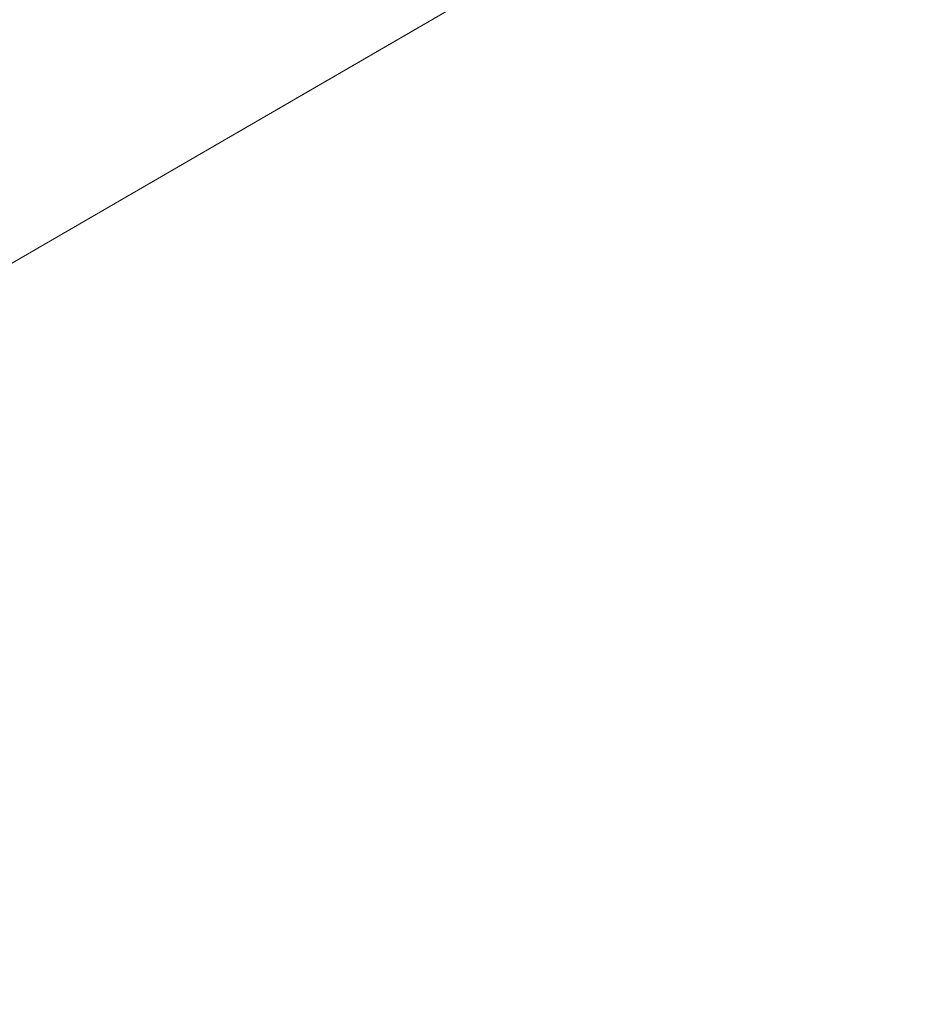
# Model space of a CAD drawing. Header units: millimetres. Extents: x -430348 to -225823, y -86243 to 5084.
# Tile 142 of 256: x -400500 to -399233, y -62181 to -60803. Entities that reach past the tile are written whole.
import ezdxf

# ---------------------------------------------------------------- set-up
doc = ezdxf.new("R2010")
doc.units = ezdxf.units.MM
doc.layers.add('A-ROOF', color=132, linetype='Continuous', lineweight=9)

msp = doc.modelspace()

# ---------------------------------------------------------------- meshes
at = {"layer": 'A-ROOF'}
mesh = msp.add_polyface(dxfattribs=at)
corners = [(-404678.7, -63558.8, 64150.9), (-401332.4, -59842.4, 66627), (-399187.3, -59729.9, 66627), (-399154.4, -60357.5, 66186.9), (-398275.6, -60311.4, 66186.9), (-398308.5, -59683.9, 66627), (-386809.9, -59081.3, 66627), (-386778.9, -59673.4, 66211.8), (-385881.4, -59626.4, 66211.8), (-385912.4, -59034.2, 66627), (-383738.9, -58920.3, 66627), (-380022.5, -62266.6, 64150.9)]
mesh.append_faces([[corners[k] for k in face] for face in [(3, 0, 1, 2)]], dxfattribs={"vtx0": -1})
mesh.append_faces([[corners[k] for k in face] for face in [(8, 11, 7)]], dxfattribs={"vtx0": -1, "vtx1": -1})
mesh.append_faces([[corners[k] for k in face] for face in [(0, 3, 4, 11)]], dxfattribs={"vtx0": -1, "vtx2": -1})
mesh.append_faces([[corners[k] for k in face] for face in [(10, 11, 8, 9)]], dxfattribs={"vtx1": -1})
mesh.append_faces([[corners[k] for k in face] for face in [(4, 5, 7, 11)]], dxfattribs={"vtx1": -1, "vtx2": -1, "vtx3": -1})
mesh.append_faces([[corners[k] for k in face] for face in [(5, 6, 7)]], dxfattribs={"vtx2": -1})
mesh = msp.add_polyface(dxfattribs=at)
corners = [(-401332.4, -59842.4, 66749), (-404678.7, -63558.8, 64273), (-380022.5, -62266.6, 64273), (-383738.9, -58920.3, 66749), (-385912.4, -59034.2, 66749), (-385881.4, -59626.4, 66333.9), (-386778.9, -59673.4, 66333.9), (-386809.9, -59081.3, 66749), (-398308.5, -59683.9, 66749), (-398275.6, -60311.4, 66309), (-399154.4, -60357.5, 66309), (-399187.3, -59729.9, 66749)]
mesh.append_faces([[corners[k] for k in face] for face in [(5, 2, 3, 4)]], dxfattribs={"vtx0": -1})
mesh.append_faces([[corners[k] for k in face] for face in [(2, 5, 6, 9)]], dxfattribs={"vtx0": -1, "vtx2": -1, "vtx3": -1})
mesh.append_faces([[corners[k] for k in face] for face in [(0, 1, 10, 11), (8, 9, 6, 7)]], dxfattribs={"vtx1": -1})
mesh.append_faces([[corners[k] for k in face] for face in [(9, 10, 1, 2)]], dxfattribs={"vtx1": -1, "vtx3": -1})

doc.saveas('drawing.dxf')
